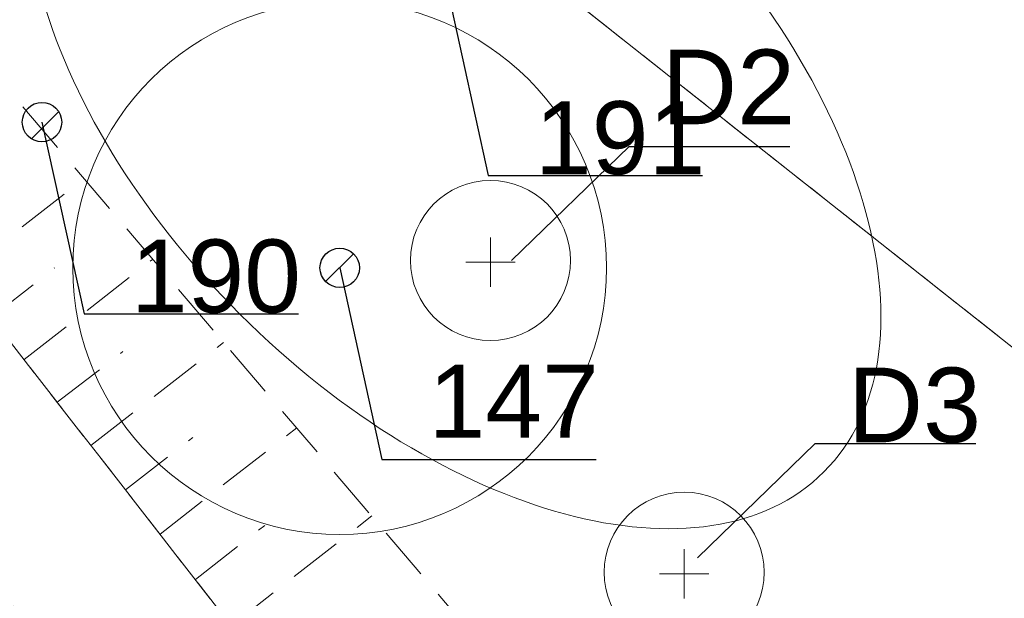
# Model space of a CAD drawing. Header units: metres. Extents: x 6540907 to 6541833, y 5893434 to 5894895.
# Tile 189 of 256: x 6541456 to 6541475, y 5894202 to 5894213. Entities that reach past the tile are written whole.
import ezdxf
from ezdxf import colors
from ezdxf.entities.mleader import LeaderData, LeaderLine
from ezdxf.math import Vec2, Vec3

# ---------------------------------------------------------------- set-up
doc = ezdxf.new("R2010")
doc.units = ezdxf.units.M
doc.header["$MEASUREMENT"] = 0
for name, pattern in [('1.0_0.5', [1.5, 1, -0.5]), ('219-500', [0, 0]), ('egug-500', [1, 0.5, -0.5])]:
    doc.linetypes.add(name, pattern=pattern)
doc.layers.get('0').update_dxf_attribs({"color": 2, "linetype": 'CONTINUOUS', "lineweight": 5})
for name, color, linetype, lineweight in [('218-kontur użytku gruntowego', 251, 'CONTINUOUS', 9), ('219-działka ewidencyjna', 152, 'CONTINUOUS', 18), ('chodnik', 251, 'CONTINUOUS', 9), ('skarpa nieumocniona', 251, 'CONTINUOUS', 9), ('z_i_drzewa_liściste_korony', 66, 'CONTINUOUS', 20), ('z_i_drzewa_opis', 7, 'CONTINUOUS', 25), ('z_i_krzewy_liściaste_korony', 54, 'ZIGZAG', 20), ('z_nas_kom_populus tremula', 162, 'CONTINUOUS', 20), ('z_nas_kom_salix', 162, 'CONTINUOUS', 20)]:
    doc.layers.add(name, color=color, linetype=linetype, lineweight=lineweight)
doc.styles.add('Opisowy', font='arial.ttf')
doc.linetypes.add('ZIGZAG', pattern='A,0.0001,-0.2,[131,ltypeshp.shx,S=0.2,R=0,X=-0.2,Y=0],-0.4,[131,ltypeshp.shx,S=0.2,R=180,X=0.2,Y=0],-0.2', length=0.8001)

# ---------------------------------------------------------------- blocks, each defined once
blk = doc.blocks.new('_None')
blk = doc.blocks.new('punkt')
h = blk.add_hatch()
h.set_pattern_fill('ANSI32', color=256, scale=0.2)
h.set_pattern_definition([(45, (-4781848.87, -5644337.08), (-1.34703841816, 1.34703841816), []), (45, (-4781847.972, -5644337.08), (-1.34703841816, 1.34703841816), [])])
edge = h.paths.add_edge_path()
edge.add_arc((0, 0), 0.243, 0, 360)
blk.add_circle((0, 0), 0.243)
blk = doc.blocks.new('d')
at = {"linetype": 'Continuous'}
for points in [[(0, 0.461), (0, -0.461)], [(0.461, 0), (-0.461, 0)]]:
    blk.add_lwpolyline(points, dxfattribs=at)
blk.add_circle((0, 0.031), 1.5, dxfattribs=at)

msp = doc.modelspace()

# ---------------------------------------------------------------- linework, layer by layer
at = {"layer": '218-kontur użytku gruntowego', "linetype": 'egug-500', "lineweight": 18, "flags": 128}
for points in [[(6541474.93, 5894206.388), (6541415.18, 5894253.628)], [(6541415.18, 5894253.628), (6541474.93, 5894206.388)]]:
    msp.add_lwpolyline(points, dxfattribs=at)
at = {"layer": '219-działka ewidencyjna', "linetype": '219-500', "lineweight": 18, "flags": 128}
msp.add_lwpolyline([(6541528.91, 5894163.708), (6541415.18, 5894253.628)], dxfattribs=at)
at = {"layer": 'chodnik', "linetype": '1.0_0.5', "lineweight": 18, "flags": 128}
msp.add_lwpolyline([(6541148.09, 5894266.608), (6541121.4, 5894253.108), (6541122.75, 5894251.218), (6541149.27, 5894263.848), (6541185.84, 5894277.468), (6541214.53, 5894280.958), (6541220.14, 5894280.468), (6541232.78, 5894276.948), (6541273.74, 5894255.128), (6541292.32, 5894248.138), (6541299.58, 5894246.488), (6541311.46, 5894246.228), (6541320.71, 5894247.928), (6541358.75, 5894259.418), (6541381.84, 5894259.168), (6541383.11, 5894258.688), (6541394.29, 5894255.868), (6541417.15, 5894246.908), (6541419.74, 5894244.818), (6541430.87, 5894235.068), (6541433.75, 5894232.708), (6541442.13, 5894221.108), (6541450.88, 5894208.258), (6541461.26, 5894194.908), (6541472.88, 5894183.518), (6541484.16, 5894175.358), (6541492.85, 5894170.438), (6541512, 5894163.558), (6541515.21, 5894162.958), (6541516.3, 5894165.558), (6541512.94, 5894166.398), (6541494.11, 5894173.178), (6541485.78, 5894177.878), (6541474.82, 5894185.818), (6541463.5, 5894196.908), (6541453.3, 5894210.018), (6541444.59, 5894222.828), (6541435.95, 5894234.788), (6541432.81, 5894237.358), (6541421.67, 5894247.118), (6541418.67, 5894249.528), (6541395.21, 5894258.728), (6541384.01, 5894261.548), (6541382.4, 5894262.168), (6541358.33, 5894262.418), (6541320.17, 5894250.908), (6541310.58, 5894248.848), (6541305.73, 5894248.828), (6541301.24, 5894249.028), (6541301.24, 5894249.028), (6541293.42, 5894251.278), (6541277.75, 5894257.108), (6541274.98, 5894257.888), (6541233.63, 5894279.558), (6541220.53, 5894283.528), (6541214.73, 5894283.598), (6541185.16, 5894280.418)], close=True, dxfattribs=at)
at = {"layer": 'skarpa nieumocniona', "linetype": '1.0_0.5', "lineweight": 18, "flags": 128}
msp.add_lwpolyline([(6541517.39, 5894165.838), (6541507.44, 5894169.198), (6541491.19, 5894177.598), (6541469.93, 5894194.898), (6541452.4, 5894215.468), (6541450.94, 5894217.038), (6541445.06, 5894222.638), (6541453.3, 5894210.018), (6541463.5, 5894196.908), (6541485.78, 5894177.878), (6541494.11, 5894173.178), (6541512.94, 5894166.398)], close=True, dxfattribs=at)
for points in [[(6541454.92, 5894207.938), (6541457.26, 5894209.758)], [(6541456.14, 5894206.368), (6541458.55, 5894208.248)], [(6541455.52, 5894207.158), (6541456.71, 5894208.088)], [(6541457.39, 5894204.758), (6541459.88, 5894206.688)], [(6541456.76, 5894205.568), (6541457.99, 5894206.518)], [(6541458.69, 5894203.098), (6541461.25, 5894205.088)], [(6541458.04, 5894203.928), (6541459.3, 5894204.908)], [(6541460.02, 5894201.378), (6541462.66, 5894203.438)], [(6541459.35, 5894202.248), (6541460.65, 5894203.258)]]:
    msp.add_lwpolyline(points, dxfattribs=at)
at = {"layer": 'z_i_drzewa_liściste_korony', "linetype": 'Continuous'}
msp.add_circle((6541462.055, 5894208.09), 5, dxfattribs=at)
at = {"layer": 'z_i_krzewy_liściaste_korony', "linetype": 'Continuous'}
msp.add_ellipse((6541464.178, 5894211.216), major_axis=(-6.952, 6.952), ratio=0.574529, dxfattribs=at)

# ---------------------------------------------------------------- block references
at = {"layer": 'z_i_drzewa_opis', "ltscale": 0.01, "xscale": 1.520278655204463, "yscale": 1.520278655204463, "zscale": 1.520278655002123}
for p in [(6541456.476, 5894210.822), (6541462.055, 5894208.09)]:
    msp.add_blockref('punkt', p, dxfattribs=at)
at = {"layer": 'z_nas_kom_populus tremula', "linetype": 'Continuous'}
msp.add_blockref('d', (6541464.88, 5894208.197), dxfattribs=at)
at = {"layer": 'z_nas_kom_salix', "linetype": 'Continuous'}
msp.add_blockref('d', (6541468.511, 5894202.351), dxfattribs=at)

# ---------------------------------------------------------------- leaders
at = {"layer": 'z_i_drzewa_opis'}
ml = msp.add_multileader_mtext('Standard', dxfattribs=at)
ml.set_content('191', color=256, style='Opisowy')
ml.set_leader_properties()
ml.set_arrow_properties(name='NONE')
ml.build(insert=Vec2(0, 0))
ml.multileader.update_dxf_attribs({"has_dogleg": 0, "text_left_attachment_type": 6, "text_right_attachment_type": 5, "text_top_attachment_type": 0, "text_bottom_attachment_type": 0, "dogleg_length": 1.914, "arrow_head_size": 7.005})
ctx = ml.context
ctx.base_point, ctx.char_height, ctx.arrow_head_size, ctx.landing_gap_size, ctx.plane_origin = Vec3(6541464.839, 5894209.822), 1.3683, 7.005, 0.876, Vec3(6541457.468, 5894205.438)
ctx.left_attachment, ctx.right_attachment, ctx.attachment_type = 6, 5, 2
notes = []
notes.append((ctx, [(1, (1, 1, 0), (6541461.799, 5894209.822), (1, 0), 3.041, [(0, [(6541464.051, 5894213.415), (6541464.839, 5894209.822), (6541464.839, 5894209.822), (6541464.839, 5894209.822), (6541464.839, 5894209.822), (6541464.839, 5894209.822), (6541464.839, 5894209.822), (6541464.839, 5894209.822), (6541464.839, 5894209.822), (6541464.839, 5894209.822), (6541464.839, 5894209.822), (6541464.839, 5894209.822), (6541464.839, 5894209.822), (6541464.839, 5894209.822), (6541464.839, 5894209.822), (6541464.839, 5894209.822), (6541464.839, 5894209.822), (6541464.839, 5894209.822), (6541464.839, 5894209.822), (6541464.839, 5894209.822), (6541464.839, 5894209.822), (6541464.839, 5894209.822), (6541464.839, 5894209.822), (6541464.839, 5894209.822), (6541464.839, 5894209.822), (6541464.839, 5894209.822), (6541464.839, 5894209.822), (6541464.839, 5894209.822), (6541464.839, 5894209.822), (6541464.839, 5894209.822), (6541464.839, 5894209.822), (6541464.839, 5894209.822), (6541464.839, 5894209.822), (6541464.839, 5894209.822), (6541464.839, 5894209.822), (6541464.839, 5894209.822), (6541464.839, 5894209.822), (6541464.839, 5894209.822), (6541464.839, 5894209.822), (6541464.839, 5894209.822), (6541464.839, 5894209.822), (6541464.839, 5894209.822), (6541464.839, 5894209.822), (6541464.839, 5894209.822), (6541464.839, 5894209.822), (6541464.839, 5894209.822), (6541464.839, 5894209.822), (6541464.839, 5894209.822), (6541464.839, 5894209.822), (6541464.839, 5894209.822), (6541464.839, 5894209.822), (6541464.839, 5894209.822), (6541464.839, 5894209.822), (6541464.839, 5894209.822), (6541464.839, 5894209.822), (6541464.839, 5894209.822), (6541464.839, 5894209.822), (6541464.839, 5894209.822), (6541464.839, 5894209.822), (6541464.839, 5894209.822), (6541464.839, 5894209.822), (6541464.839, 5894209.822), (6541464.839, 5894209.822), (6541464.839, 5894209.822), (6541464.839, 5894209.822), (6541464.839, 5894209.822), (6541464.839, 5894209.822), (6541464.839, 5894209.822), (6541464.839, 5894209.822), (6541464.839, 5894209.822), (6541464.839, 5894209.822), (6541464.839, 5894209.822), (6541464.839, 5894209.822), (6541464.839, 5894209.822), (6541464.839, 5894209.822), (6541464.839, 5894209.822), (6541464.839, 5894209.822), (6541464.839, 5894209.822), (6541464.839, 5894209.822), (6541464.839, 5894209.822), (6541464.839, 5894209.822), (6541464.839, 5894209.822), (6541464.839, 5894209.822), (6541464.839, 5894209.822), (6541464.839, 5894209.822), (6541464.839, 5894209.822), (6541464.839, 5894209.822), (6541464.839, 5894209.822), (6541464.839, 5894209.822), (6541464.839, 5894209.822), (6541464.839, 5894209.822), (6541464.839, 5894209.822), (6541464.839, 5894209.822), (6541464.839, 5894209.822), (6541464.839, 5894209.822), (6541464.839, 5894209.822), (6541464.839, 5894209.822), (6541464.839, 5894209.822), (6541464.839, 5894209.822), (6541464.839, 5894209.822), (6541464.839, 5894209.822), (6541464.839, 5894209.822), (6541464.839, 5894209.822), (6541464.839, 5894209.822), (6541464.839, 5894209.822), (6541464.839, 5894209.822), (6541464.839, 5894209.822), (6541464.839, 5894209.822), (6541464.839, 5894209.822), (6541464.839, 5894209.822), (6541464.839, 5894209.822), (6541464.839, 5894209.822), (6541464.839, 5894209.822), (6541464.839, 5894209.822), (6541464.839, 5894209.822), (6541464.839, 5894209.822), (6541464.839, 5894209.822), (6541464.839, 5894209.822), (6541464.839, 5894209.822), (6541464.839, 5894209.822), (6541464.839, 5894209.822), (6541464.839, 5894209.822), (6541464.839, 5894209.822), (6541464.839, 5894209.822), (6541464.839, 5894209.822), (6541464.839, 5894209.822), (6541464.839, 5894209.822), (6541464.839, 5894209.822), (6541464.839, 5894209.822), (6541464.839, 5894209.822), (6541464.839, 5894209.822), (6541464.839, 5894209.822), (6541464.839, 5894209.822), (6541464.839, 5894209.822)], 256, [])])]))
ctx.mtext.insert, ctx.mtext.flow_direction = Vec3(6541465.715, 5894211.214), 5
ml = msp.add_multileader_mtext('Standard', dxfattribs=at)
ml.set_content('D2', color=256, style='Opisowy')
ml.set_leader_properties()
ml.set_arrow_properties(name='NONE')
ml.build(insert=Vec2(0, 0))
ml.multileader.update_dxf_attribs({"has_dogleg": 0, "text_left_attachment_type": 6, "text_right_attachment_type": 5, "text_top_attachment_type": 0, "text_bottom_attachment_type": 0, "dogleg_length": 1.914, "arrow_head_size": 4.904})
ctx = ml.context
ctx.base_point, ctx.char_height, ctx.arrow_head_size, ctx.landing_gap_size, ctx.plane_origin = Vec3(6541467.478, 5894210.368), 1.4, 4.904, 0.613, Vec3(6541462.318, 5894207.299)
ctx.left_attachment, ctx.right_attachment, ctx.attachment_type = 6, 5, 2
notes.append((ctx, [(1, (1, 1, 0), (6541465.35, 5894210.368), (1, 0), 2.128, [(0, [(6541465.274, 5894208.228), (6541467.478, 5894210.368), (6541467.478, 5894210.368), (6541467.478, 5894210.368), (6541467.478, 5894210.368), (6541467.478, 5894210.368), (6541467.478, 5894210.368), (6541467.478, 5894210.368), (6541467.478, 5894210.368), (6541467.478, 5894210.368), (6541467.478, 5894210.368), (6541467.478, 5894210.368), (6541467.478, 5894210.368), (6541467.478, 5894210.368), (6541467.478, 5894210.368), (6541467.478, 5894210.368), (6541467.478, 5894210.368), (6541467.478, 5894210.368), (6541467.478, 5894210.368), (6541467.478, 5894210.368), (6541467.478, 5894210.368), (6541467.478, 5894210.368), (6541467.478, 5894210.368), (6541467.478, 5894210.368), (6541467.478, 5894210.368), (6541467.478, 5894210.368), (6541467.478, 5894210.368), (6541467.478, 5894210.368), (6541467.478, 5894210.368), (6541467.478, 5894210.368), (6541467.478, 5894210.368), (6541467.478, 5894210.368), (6541467.478, 5894210.368), (6541467.478, 5894210.368), (6541467.478, 5894210.368), (6541467.478, 5894210.368), (6541467.478, 5894210.368), (6541467.478, 5894210.368), (6541467.478, 5894210.368), (6541467.478, 5894210.368), (6541467.478, 5894210.368), (6541467.478, 5894210.368), (6541467.478, 5894210.368), (6541467.478, 5894210.368), (6541467.478, 5894210.368), (6541467.478, 5894210.368), (6541467.478, 5894210.368), (6541467.478, 5894210.368), (6541467.478, 5894210.368), (6541467.478, 5894210.368), (6541467.478, 5894210.368), (6541467.478, 5894210.368), (6541467.478, 5894210.368), (6541467.478, 5894210.368), (6541467.478, 5894210.368), (6541467.478, 5894210.368), (6541467.478, 5894210.368), (6541467.478, 5894210.368), (6541467.478, 5894210.368), (6541467.478, 5894210.368), (6541467.478, 5894210.368), (6541467.478, 5894210.368), (6541467.478, 5894210.368), (6541467.478, 5894210.368), (6541467.478, 5894210.368), (6541467.478, 5894210.368), (6541467.478, 5894210.368), (6541467.478, 5894210.368), (6541467.478, 5894210.368), (6541467.478, 5894210.368), (6541467.478, 5894210.368), (6541467.478, 5894210.368), (6541467.478, 5894210.368), (6541467.478, 5894210.368), (6541467.478, 5894210.368), (6541467.478, 5894210.368), (6541467.478, 5894210.368), (6541467.478, 5894210.368), (6541467.478, 5894210.368), (6541467.478, 5894210.368), (6541467.478, 5894210.368), (6541467.478, 5894210.368), (6541467.478, 5894210.368), (6541467.478, 5894210.368), (6541467.478, 5894210.368), (6541467.478, 5894210.368), (6541467.478, 5894210.368), (6541467.478, 5894210.368), (6541467.478, 5894210.368), (6541467.478, 5894210.368), (6541467.478, 5894210.368), (6541467.478, 5894210.368), (6541467.478, 5894210.368), (6541467.478, 5894210.368), (6541467.478, 5894210.368), (6541467.478, 5894210.368), (6541467.478, 5894210.368), (6541467.478, 5894210.368), (6541467.478, 5894210.368), (6541467.478, 5894210.368), (6541467.478, 5894210.368), (6541467.478, 5894210.368), (6541467.478, 5894210.368), (6541467.478, 5894210.368), (6541467.478, 5894210.368), (6541467.478, 5894210.368), (6541467.478, 5894210.368), (6541467.478, 5894210.368), (6541467.478, 5894210.368), (6541467.478, 5894210.368), (6541467.478, 5894210.368), (6541467.478, 5894210.368), (6541467.478, 5894210.368), (6541467.478, 5894210.368), (6541467.478, 5894210.368), (6541467.478, 5894210.368), (6541467.478, 5894210.368), (6541467.478, 5894210.368), (6541467.478, 5894210.368), (6541467.478, 5894210.368), (6541467.478, 5894210.368), (6541467.478, 5894210.368)], 256, [])])]))
ctx.mtext.insert, ctx.mtext.flow_direction = Vec3(6541468.091, 5894212.183), 5
at = {"layer": 'z_i_drzewa_opis', "ltscale": 0.01}
ml = msp.add_multileader_mtext('Standard', dxfattribs=at)
ml.set_content('190', color=256, style='Opisowy')
ml.set_leader_properties()
ml.set_arrow_properties(name='NONE')
ml.build(insert=Vec2(0, 0))
ml.multileader.update_dxf_attribs({"has_dogleg": 0, "text_left_attachment_type": 6, "text_right_attachment_type": 5, "text_top_attachment_type": 0, "text_bottom_attachment_type": 0, "dogleg_length": 1.914, "arrow_head_size": 7.005})
ctx = ml.context
ctx.base_point, ctx.char_height, ctx.arrow_head_size, ctx.landing_gap_size, ctx.plane_origin = Vec3(6541457.264, 5894207.229), 1.3683, 7.005, 0.876, Vec3(6541449.893, 5894202.845)
ctx.left_attachment, ctx.right_attachment, ctx.attachment_type = 6, 5, 2
notes.append((ctx, [(1, (1, 1, 0), (6541454.224, 5894207.229), (1, 0), 3.041, [(0, [(6541456.476, 5894210.822), (6541457.264, 5894207.229), (6541457.264, 5894207.229), (6541457.264, 5894207.229), (6541457.264, 5894207.229), (6541457.264, 5894207.229), (6541457.264, 5894207.229), (6541457.264, 5894207.229), (6541457.264, 5894207.229), (6541457.264, 5894207.229), (6541457.264, 5894207.229), (6541457.264, 5894207.229), (6541457.264, 5894207.229), (6541457.264, 5894207.229), (6541457.264, 5894207.229), (6541457.264, 5894207.229), (6541457.264, 5894207.229), (6541457.264, 5894207.229), (6541457.264, 5894207.229), (6541457.264, 5894207.229), (6541457.264, 5894207.229), (6541457.264, 5894207.229), (6541457.264, 5894207.229), (6541457.264, 5894207.229), (6541457.264, 5894207.229), (6541457.264, 5894207.229), (6541457.264, 5894207.229), (6541457.264, 5894207.229), (6541457.264, 5894207.229), (6541457.264, 5894207.229), (6541457.264, 5894207.229), (6541457.264, 5894207.229), (6541457.264, 5894207.229), (6541457.264, 5894207.229), (6541457.264, 5894207.229), (6541457.264, 5894207.229), (6541457.264, 5894207.229), (6541457.264, 5894207.229), (6541457.264, 5894207.229), (6541457.264, 5894207.229), (6541457.264, 5894207.229), (6541457.264, 5894207.229), (6541457.264, 5894207.229), (6541457.264, 5894207.229), (6541457.264, 5894207.229), (6541457.264, 5894207.229), (6541457.264, 5894207.229), (6541457.264, 5894207.229), (6541457.264, 5894207.229), (6541457.264, 5894207.229), (6541457.264, 5894207.229), (6541457.264, 5894207.229), (6541457.264, 5894207.229), (6541457.264, 5894207.229), (6541457.264, 5894207.229), (6541457.264, 5894207.229), (6541457.264, 5894207.229), (6541457.264, 5894207.229), (6541457.264, 5894207.229), (6541457.264, 5894207.229), (6541457.264, 5894207.229), (6541457.264, 5894207.229), (6541457.264, 5894207.229), (6541457.264, 5894207.229), (6541457.264, 5894207.229), (6541457.264, 5894207.229), (6541457.264, 5894207.229), (6541457.264, 5894207.229), (6541457.264, 5894207.229), (6541457.264, 5894207.229), (6541457.264, 5894207.229), (6541457.264, 5894207.229), (6541457.264, 5894207.229), (6541457.264, 5894207.229), (6541457.264, 5894207.229), (6541457.264, 5894207.229), (6541457.264, 5894207.229), (6541457.264, 5894207.229), (6541457.264, 5894207.229), (6541457.264, 5894207.229), (6541457.264, 5894207.229), (6541457.264, 5894207.229), (6541457.264, 5894207.229), (6541457.264, 5894207.229), (6541457.264, 5894207.229), (6541457.264, 5894207.229), (6541457.264, 5894207.229), (6541457.264, 5894207.229), (6541457.264, 5894207.229), (6541457.264, 5894207.229), (6541457.264, 5894207.229), (6541457.264, 5894207.229), (6541457.264, 5894207.229), (6541457.264, 5894207.229), (6541457.264, 5894207.229), (6541457.264, 5894207.229), (6541457.264, 5894207.229), (6541457.264, 5894207.229), (6541457.264, 5894207.229), (6541457.264, 5894207.229), (6541457.264, 5894207.229), (6541457.264, 5894207.229), (6541457.264, 5894207.229), (6541457.264, 5894207.229), (6541457.264, 5894207.229), (6541457.264, 5894207.229), (6541457.264, 5894207.229), (6541457.264, 5894207.229), (6541457.264, 5894207.229), (6541457.264, 5894207.229), (6541457.264, 5894207.229), (6541457.264, 5894207.229), (6541457.264, 5894207.229), (6541457.264, 5894207.229), (6541457.264, 5894207.229), (6541457.264, 5894207.229), (6541457.264, 5894207.229), (6541457.264, 5894207.229), (6541457.264, 5894207.229), (6541457.264, 5894207.229), (6541457.264, 5894207.229), (6541457.264, 5894207.229), (6541457.264, 5894207.229), (6541457.264, 5894207.229), (6541457.264, 5894207.229), (6541457.264, 5894207.229), (6541457.264, 5894207.229), (6541457.264, 5894207.229), (6541457.264, 5894207.229), (6541457.264, 5894207.229), (6541457.264, 5894207.229), (6541457.264, 5894207.229), (6541457.264, 5894207.229), (6541457.264, 5894207.229)], 256, [])])]))
ctx.mtext.insert, ctx.mtext.flow_direction = Vec3(6541458.14, 5894208.621), 5
ml = msp.add_multileader_mtext('Standard', dxfattribs=at)
ml.set_content('147', color=256, style='Opisowy')
ml.set_leader_properties()
ml.set_arrow_properties(name='NONE')
ml.build(insert=Vec2(0, 0))
ml.multileader.update_dxf_attribs({"has_dogleg": 0, "text_left_attachment_type": 6, "text_right_attachment_type": 5, "text_top_attachment_type": 0, "text_bottom_attachment_type": 0, "dogleg_length": 1.914, "arrow_head_size": 7.005})
ctx = ml.context
ctx.base_point, ctx.char_height, ctx.arrow_head_size, ctx.landing_gap_size, ctx.plane_origin = Vec3(6541462.844, 5894204.497), 1.3683, 7.005, 0.876, Vec3(6541455.473, 5894200.113)
ctx.left_attachment, ctx.right_attachment, ctx.attachment_type = 6, 5, 2
notes.append((ctx, [(1, (1, 1, 0), (6541459.804, 5894204.497), (1, 0), 3.041, [(0, [(6541462.055, 5894208.09), (6541462.844, 5894204.497), (6541462.844, 5894204.497), (6541462.844, 5894204.497), (6541462.844, 5894204.497), (6541462.844, 5894204.497), (6541462.844, 5894204.497), (6541462.844, 5894204.497), (6541462.844, 5894204.497), (6541462.844, 5894204.497), (6541462.844, 5894204.497), (6541462.844, 5894204.497), (6541462.844, 5894204.497), (6541462.844, 5894204.497), (6541462.844, 5894204.497), (6541462.844, 5894204.497), (6541462.844, 5894204.497), (6541462.844, 5894204.497), (6541462.844, 5894204.497), (6541462.844, 5894204.497), (6541462.844, 5894204.497), (6541462.844, 5894204.497), (6541462.844, 5894204.497), (6541462.844, 5894204.497), (6541462.844, 5894204.497), (6541462.844, 5894204.497), (6541462.844, 5894204.497), (6541462.844, 5894204.497), (6541462.844, 5894204.497), (6541462.844, 5894204.497), (6541462.844, 5894204.497), (6541462.844, 5894204.497), (6541462.844, 5894204.497), (6541462.844, 5894204.497), (6541462.844, 5894204.497), (6541462.844, 5894204.497), (6541462.844, 5894204.497), (6541462.844, 5894204.497), (6541462.844, 5894204.497), (6541462.844, 5894204.497), (6541462.844, 5894204.497), (6541462.844, 5894204.497), (6541462.844, 5894204.497), (6541462.844, 5894204.497), (6541462.844, 5894204.497), (6541462.844, 5894204.497), (6541462.844, 5894204.497), (6541462.844, 5894204.497), (6541462.844, 5894204.497), (6541462.844, 5894204.497), (6541462.844, 5894204.497), (6541462.844, 5894204.497), (6541462.844, 5894204.497), (6541462.844, 5894204.497), (6541462.844, 5894204.497), (6541462.844, 5894204.497), (6541462.844, 5894204.497), (6541462.844, 5894204.497), (6541462.844, 5894204.497), (6541462.844, 5894204.497), (6541462.844, 5894204.497), (6541462.844, 5894204.497), (6541462.844, 5894204.497), (6541462.844, 5894204.497), (6541462.844, 5894204.497), (6541462.844, 5894204.497), (6541462.844, 5894204.497), (6541462.844, 5894204.497), (6541462.844, 5894204.497), (6541462.844, 5894204.497), (6541462.844, 5894204.497), (6541462.844, 5894204.497), (6541462.844, 5894204.497), (6541462.844, 5894204.497), (6541462.844, 5894204.497), (6541462.844, 5894204.497), (6541462.844, 5894204.497), (6541462.844, 5894204.497), (6541462.844, 5894204.497), (6541462.844, 5894204.497), (6541462.844, 5894204.497), (6541462.844, 5894204.497), (6541462.844, 5894204.497), (6541462.844, 5894204.497), (6541462.844, 5894204.497), (6541462.844, 5894204.497), (6541462.844, 5894204.497), (6541462.844, 5894204.497), (6541462.844, 5894204.497), (6541462.844, 5894204.497), (6541462.844, 5894204.497), (6541462.844, 5894204.497), (6541462.844, 5894204.497), (6541462.844, 5894204.497), (6541462.844, 5894204.497), (6541462.844, 5894204.497), (6541462.844, 5894204.497), (6541462.844, 5894204.497), (6541462.844, 5894204.497), (6541462.844, 5894204.497), (6541462.844, 5894204.497), (6541462.844, 5894204.497), (6541462.844, 5894204.497), (6541462.844, 5894204.497), (6541462.844, 5894204.497), (6541462.844, 5894204.497), (6541462.844, 5894204.497), (6541462.844, 5894204.497), (6541462.844, 5894204.497), (6541462.844, 5894204.497), (6541462.844, 5894204.497), (6541462.844, 5894204.497), (6541462.844, 5894204.497), (6541462.844, 5894204.497), (6541462.844, 5894204.497), (6541462.844, 5894204.497), (6541462.844, 5894204.497), (6541462.844, 5894204.497), (6541462.844, 5894204.497), (6541462.844, 5894204.497), (6541462.844, 5894204.497), (6541462.844, 5894204.497), (6541462.844, 5894204.497), (6541462.844, 5894204.497), (6541462.844, 5894204.497), (6541462.844, 5894204.497), (6541462.844, 5894204.497), (6541462.844, 5894204.497)], 256, [])])]))
ctx.mtext.insert, ctx.mtext.flow_direction = Vec3(6541463.72, 5894206.271), 5
at = {"layer": 'z_i_drzewa_opis'}
ml = msp.add_multileader_mtext('Standard', dxfattribs=at)
ml.set_content('D3', color=256, style='Opisowy')
ml.set_leader_properties()
ml.set_arrow_properties(name='NONE')
ml.build(insert=Vec2(0, 0))
ml.multileader.update_dxf_attribs({"has_dogleg": 0, "text_left_attachment_type": 6, "text_right_attachment_type": 5, "text_top_attachment_type": 0, "text_bottom_attachment_type": 0, "dogleg_length": 1.914, "arrow_head_size": 4.904})
ctx = ml.context
ctx.base_point, ctx.char_height, ctx.arrow_head_size, ctx.landing_gap_size, ctx.plane_origin = Vec3(6541470.963, 5894204.794), 1.4, 4.904, 0.613, Vec3(6541465.804, 5894201.725)
ctx.left_attachment, ctx.right_attachment, ctx.attachment_type = 6, 5, 2
notes.append((ctx, [(1, (1, 1, 0), (6541468.835, 5894204.794), (1, 0), 2.128, [(0, [(6541468.759, 5894202.654), (6541470.963, 5894204.794), (6541470.963, 5894204.794), (6541470.963, 5894204.794), (6541470.963, 5894204.794), (6541470.963, 5894204.794), (6541470.963, 5894204.794), (6541470.963, 5894204.794), (6541470.963, 5894204.794), (6541470.963, 5894204.794), (6541470.963, 5894204.794), (6541470.963, 5894204.794), (6541470.963, 5894204.794), (6541470.963, 5894204.794), (6541470.963, 5894204.794), (6541470.963, 5894204.794), (6541470.963, 5894204.794), (6541470.963, 5894204.794), (6541470.963, 5894204.794), (6541470.963, 5894204.794), (6541470.963, 5894204.794), (6541470.963, 5894204.794), (6541470.963, 5894204.794), (6541470.963, 5894204.794), (6541470.963, 5894204.794), (6541470.963, 5894204.794), (6541470.963, 5894204.794), (6541470.963, 5894204.794), (6541470.963, 5894204.794), (6541470.963, 5894204.794), (6541470.963, 5894204.794), (6541470.963, 5894204.794), (6541470.963, 5894204.794), (6541470.963, 5894204.794), (6541470.963, 5894204.794), (6541470.963, 5894204.794), (6541470.963, 5894204.794), (6541470.963, 5894204.794), (6541470.963, 5894204.794), (6541470.963, 5894204.794), (6541470.963, 5894204.794), (6541470.963, 5894204.794), (6541470.963, 5894204.794), (6541470.963, 5894204.794), (6541470.963, 5894204.794), (6541470.963, 5894204.794), (6541470.963, 5894204.794), (6541470.963, 5894204.794), (6541470.963, 5894204.794), (6541470.963, 5894204.794), (6541470.963, 5894204.794), (6541470.963, 5894204.794), (6541470.963, 5894204.794), (6541470.963, 5894204.794), (6541470.963, 5894204.794), (6541470.963, 5894204.794), (6541470.963, 5894204.794), (6541470.963, 5894204.794), (6541470.963, 5894204.794), (6541470.963, 5894204.794), (6541470.963, 5894204.794), (6541470.963, 5894204.794), (6541470.963, 5894204.794), (6541470.963, 5894204.794), (6541470.963, 5894204.794), (6541470.963, 5894204.794), (6541470.963, 5894204.794), (6541470.963, 5894204.794), (6541470.963, 5894204.794), (6541470.963, 5894204.794), (6541470.963, 5894204.794), (6541470.963, 5894204.794), (6541470.963, 5894204.794), (6541470.963, 5894204.794), (6541470.963, 5894204.794), (6541470.963, 5894204.794), (6541470.963, 5894204.794), (6541470.963, 5894204.794), (6541470.963, 5894204.794), (6541470.963, 5894204.794), (6541470.963, 5894204.794), (6541470.963, 5894204.794), (6541470.963, 5894204.794), (6541470.963, 5894204.794), (6541470.963, 5894204.794), (6541470.963, 5894204.794), (6541470.963, 5894204.794), (6541470.963, 5894204.794), (6541470.963, 5894204.794), (6541470.963, 5894204.794), (6541470.963, 5894204.794), (6541470.963, 5894204.794), (6541470.963, 5894204.794), (6541470.963, 5894204.794), (6541470.963, 5894204.794), (6541470.963, 5894204.794), (6541470.963, 5894204.794), (6541470.963, 5894204.794), (6541470.963, 5894204.794), (6541470.963, 5894204.794), (6541470.963, 5894204.794), (6541470.963, 5894204.794), (6541470.963, 5894204.794), (6541470.963, 5894204.794), (6541470.963, 5894204.794), (6541470.963, 5894204.794), (6541470.963, 5894204.794), (6541470.963, 5894204.794), (6541470.963, 5894204.794), (6541470.963, 5894204.794), (6541470.963, 5894204.794), (6541470.963, 5894204.794), (6541470.963, 5894204.794), (6541470.963, 5894204.794), (6541470.963, 5894204.794), (6541470.963, 5894204.794), (6541470.963, 5894204.794), (6541470.963, 5894204.794), (6541470.963, 5894204.794), (6541470.963, 5894204.794), (6541470.963, 5894204.794), (6541470.963, 5894204.794)], 256, [])])]))
ctx.mtext.insert, ctx.mtext.flow_direction = Vec3(6541471.576, 5894206.219), 5
for ctx, leaders in notes:
    for number, flags, end, landing, length, lines in leaders:
        leader = LeaderData()
        leader.index, (leader.has_last_leader_line, leader.has_dogleg_vector, leader.attachment_direction) = number, flags
        leader.last_leader_point, leader.dogleg_vector, leader.dogleg_length = Vec3(end), Vec3(landing), length
        for number, points, colour, breaks in lines:
            line = LeaderLine()
            line.index, line.vertices, line.color, line.breaks = number, Vec3.list(points), colors.encode_raw_color(colour), breaks
            leader.lines.append(line)
        ctx.leaders.append(leader)

doc.saveas('drawing.dxf')
